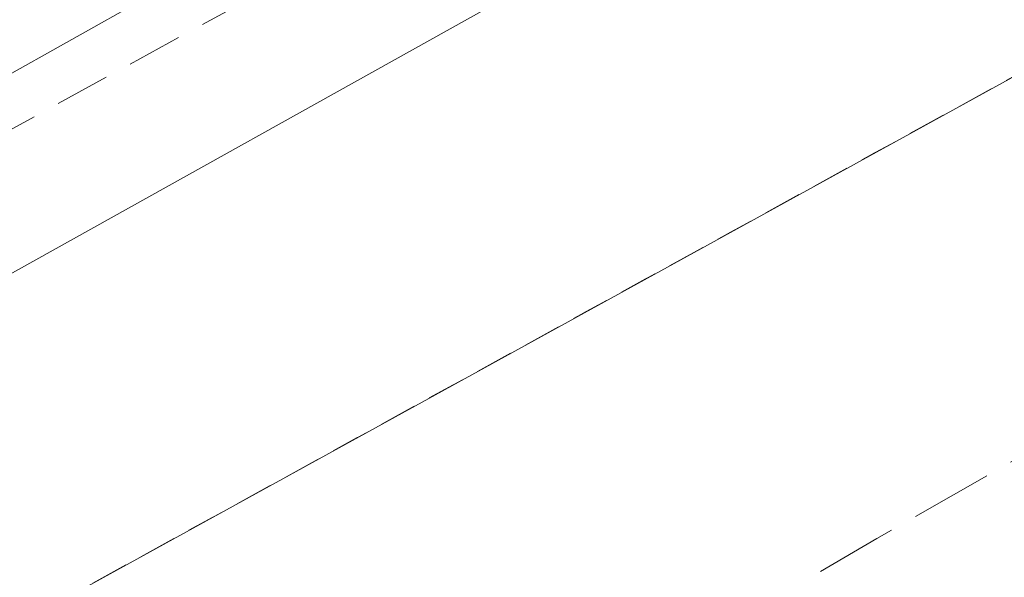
# Model space of a CAD drawing. Header units: metres. Extents: x 8440716 to 8446743, y 5883760 to 5887966.
# Tile 233 of 256: x 8442592 to 8442610, y 5885859 to 5885869. Entities that reach past the tile are written whole.
import ezdxf

# ---------------------------------------------------------------- set-up
doc = ezdxf.new("R2010")
doc.units = ezdxf.units.M
doc.header["$MEASUREMENT"] = 0
for name, pattern in [('0.5_0.5', [1, 0.5, -0.5]), ('1.0_0.5', [1.5, 1, -0.5]), ('1.5_0.5', [2, 1.5, -0.5]), ('219-500', [0])]:
    doc.linetypes.add(name, pattern=pattern)
for name, color, linetype in [('218-kontur użytku gruntowego', 253, 'CONTINUOUS'), ('219-działka ewidencyjna', 253, 'CONTINUOUS'), ('chodnik', 253, 'CONTINUOUS'), ('jezdnia', 253, 'CONTINUOUS'), ('przewód elektroenergetyczny podziemny', 253, 'CONTINUOUS'), ('przewód telekomunikacyjny podziemny', 253, 'CONTINUOUS')]:
    doc.layers.add(name, color=color, linetype=linetype)

msp = doc.modelspace()

# ---------------------------------------------------------------- linework, layer by layer
at = {"layer": '218-kontur użytku gruntowego', "color": 3, "linetype": '0.5_0.5', "lineweight": 18, "flags": 128}
for points in [[(8442533.2, 5885825.66), (8442664.32, 5885897.87)], [(8442664.32, 5885897.87), (8442533.2, 5885825.66)]]:
    msp.add_lwpolyline(points, dxfattribs=at)
at = {"layer": '219-działka ewidencyjna', "color": 253, "linetype": '219-500', "lineweight": 18, "flags": 128}
msp.add_lwpolyline([(8442533.2, 5885825.66), (8442664.32, 5885897.87)], dxfattribs=at)
at = {"layer": 'chodnik', "color": 253, "linetype": '1.0_0.5', "lineweight": 18, "flags": 128}
msp.add_lwpolyline([(8442398.23, 5885762.83), (8442372.93, 5885748.87), (8442372.02, 5885749.46), (8442368.09, 5885747.26), (8442368.08, 5885746.24), (8442363.93, 5885743.94), (8442328.04, 5885724.2), (8442303.92, 5885710.92), (8442294.03, 5885705.48), (8442276.91, 5885696.15), (8442270.65, 5885692.84), (8442261.52, 5885688.13), (8442249.29, 5885682.04), (8442237.27, 5885676.4), (8442233.82, 5885674.86), (8442227.91, 5885672.18), (8442228.68, 5885670.34), (8442234.79, 5885673.06), (8442238.21, 5885674.64), (8442250.22, 5885680.25), (8442262.44, 5885686.36), (8442271.35, 5885690.96), (8442277.86, 5885694.39), (8442295.07, 5885703.76), (8442305.02, 5885709.25), (8442328.98, 5885722.44), (8442364.79, 5885742.15), (8442399.21, 5885760.98), (8442431.58, 5885778.77), (8442465.05, 5885797.22), (8442495.8, 5885814.05), (8442518.04, 5885826.35), (8442520.13, 5885827.5), (8442528.37, 5885832.06), (8442563.43, 5885851.44), (8442599.47, 5885871.24), (8442625.94, 5885885.78), (8442658.84, 5885903.89), (8442691.97, 5885922.16), (8442723.6, 5885939.55), (8442755.59, 5885957.15), (8442785.67, 5885973.69), (8442820.87, 5885992.99), (8442852.82, 5886010.6), (8442885.15, 5886028.42), (8442917.67, 5886046.28), (8442950.17, 5886064.15), (8442982.52, 5886081.96), (8443016.84, 5886100.81), (8443047.49, 5886117.63), (8443079.73, 5886135.39), (8443112.44, 5886153.39), (8443144.78, 5886171.19), (8443160.82, 5886179.99), (8443162.19, 5886180.5), (8443163.41, 5886180.72), (8443164.97, 5886180.7), (8443166.12, 5886180.47), (8443168.87, 5886179.82), (8443169.49, 5886179.73), (8443170.81, 5886179.74), (8443172.11, 5886180.07), (8443173.41, 5886180.59), (8443175.29, 5886181.7), (8443174.34, 5886182.75), (8443173.14, 5886183.92), (8443171.98, 5886184.78), (8443170.89, 5886184.19), (8443169.47, 5886183.69), (8443168.06, 5886183.45), (8443166.42, 5886183.54), (8443164.51, 5886183.65), (8443162.98, 5886183.6), (8443161.61, 5886183.38), (8443160.3, 5886182.95), (8443159.31, 5886182.54), (8443159.73, 5886181.73), (8443143.87, 5886172.95), (8443111.34, 5886155.04), (8443078.93, 5886137.17), (8443046.49, 5886119.33), (8443015.33, 5886102.26), (8442981.67, 5886083.71), (8442949, 5886065.77), (8442916.82, 5886048.03), (8442884.23, 5886030.14), (8442851.95, 5886012.33), (8442819.79, 5885994.66), (8442784.76, 5885975.43), (8442754.61, 5885958.89), (8442722.39, 5885941.13), (8442691.08, 5885923.91), (8442657.91, 5885905.62), (8442625.13, 5885887.6), (8442598.63, 5885873.01), (8442562.69, 5885853.33), (8442527.37, 5885833.89), (8442495.03, 5885816.03), (8442464.1, 5885799.05), (8442430.54, 5885780.59)], close=True, dxfattribs=at)
at = {"layer": 'jezdnia', "color": 253, "linetype": '1.5_0.5', "lineweight": 18, "flags": 128}
msp.add_lwpolyline([(8442547.85, 5885826.63), (8442525.34, 5885814.13), (8442526.33, 5885811.55), (8442549.07, 5885824.44), (8442570, 5885836.02), (8442597.13, 5885850.52), (8442609.19, 5885857.6), (8442627.63, 5885868.15), (8442640.14, 5885875.21), (8442641.78, 5885876.13), (8442672.91, 5885894.35), (8442687.64, 5885901.06), (8442729.86, 5885924.53), (8442744.55, 5885932.95), (8442765.66, 5885944.46), (8442781.73, 5885952.49), (8442796.73, 5885961.53), (8442801.94, 5885946.86), (8442810.19, 5885919.94), (8442812.59, 5885920.67), (8442803.9, 5885948.12), (8442799.1, 5885962.81), (8442806.3, 5885966.7), (8442818.9, 5885973.51), (8442834.35, 5885981.17), (8442843.99, 5885986.8), (8442842.73, 5885988.95), (8442833.1, 5885983.34), (8442817.71, 5885975.7), (8442801.14, 5885966.76), (8442798.36, 5885965.26), (8442797.93, 5885966.8), (8442795.82, 5885974.21), (8442793.55, 5885972.98), (8442795.2, 5885966.83), (8442795.96, 5885963.96), (8442780.61, 5885954.73), (8442764.55, 5885946.69), (8442743.32, 5885935.12), (8442728.63, 5885926.71), (8442686.61, 5885903.33), (8442671.88, 5885896.62), (8442640.53, 5885878.31), (8442640.17, 5885878.1), (8442626.4, 5885870.33), (8442607.93, 5885859.76), (8442595.89, 5885852.69), (8442568.82, 5885838.23)], close=True, dxfattribs=at)
at = {"layer": 'przewód elektroenergetyczny podziemny', "color": 1, "linetype": 'Continuous', "lineweight": 18, "flags": 128}
msp.add_lwpolyline([(8442878.97, 5886015.87), (8442857.17, 5886003.87), (8442841.97, 5885995.57), (8442825.91, 5885986.54), (8442819.95, 5885989.59), (8442818.81, 5885989.49), (8442796.49, 5885977.47), (8442769.36, 5885962.12), (8442747.93, 5885950.26), (8442725.89, 5885938.18), (8442702.22, 5885925.29), (8442673.81, 5885909.27), (8442648.33, 5885895.55), (8442622.2, 5885881.15), (8442611, 5885875.11), (8442589.44, 5885863.08), (8442560.1, 5885846.98), (8442528.68, 5885829.44)], dxfattribs=at)
at = {"layer": 'przewód telekomunikacyjny podziemny', "color": 30, "linetype": 'Continuous', "lineweight": 18, "flags": 128}
msp.add_lwpolyline([(8442887.65, 5886030.94), (8442861.5, 5886016.55), (8442845.88, 5886007.92), (8442819.73, 5885993.62), (8442792.68, 5885978.72), (8442764.96, 5885963.37), (8442742.51, 5885951.26), (8442715.88, 5885936.68), (8442689.75, 5885922.33), (8442664.49, 5885908.48), (8442641.02, 5885895.43), (8442613.42, 5885880.21), (8442586.52, 5885865.07), (8442555.95, 5885848.53), (8442535.15, 5885836.83), (8442526.51, 5885832.17), (8442498.85, 5885816.9), (8442462.39, 5885796.89), (8442434.58, 5885781.45), (8442405.39, 5885765.33), (8442372.03, 5885747.01), (8442349.92, 5885734.78), (8442316.79, 5885717.27), (8442288.16, 5885701.78)], dxfattribs=at)

doc.saveas('drawing.dxf')
